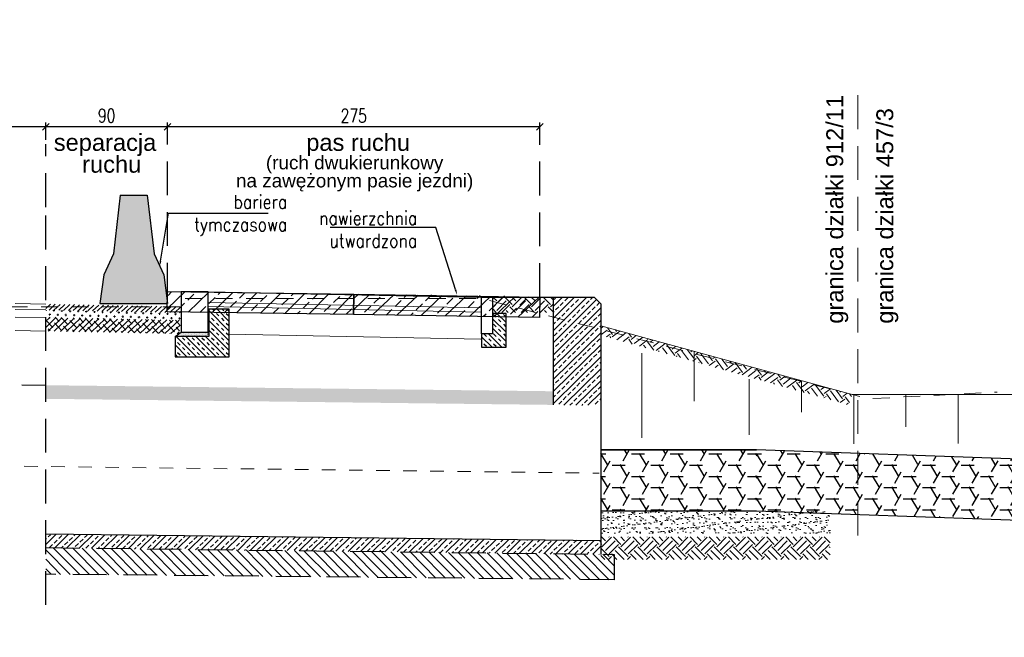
# Model space of a CAD drawing. Header units: metres. Extents: x 0 to 7483564, y 0 to 5680766.
# Tile 10 of 34: x 7482648.48 to 7482655.76, y 5680509.61 to 5680514.17. Entities that reach past the tile are written whole.
import ezdxf
from ezdxf import colors
from ezdxf.entities.mleader import LeaderData, LeaderLine
from ezdxf.enums import TextEntityAlignment as Align
from ezdxf.math import Vec2, Vec3

# ---------------------------------------------------------------- set-up
doc = ezdxf.new("R2010")
doc.units = ezdxf.units.M
doc.header["$PDSIZE"] = 1
for name, pattern in [('DASHDOT', [25.4, 12.7, -6.35, 0, -6.35]), ('DASHED', [0.75, 0.5, -0.25]), ('DGN Style 4', [0.051488, 0.025744, -0.012872, 0, -0.012872]), ('HIDDEN', [0.375, 0.25, -0.125])]:
    doc.linetypes.add(name, pattern=pattern)
for name, color, linetype, lineweight in [('_STYL_HATCH', 7, 'Continuous', 0), ('_STYL_JEZDNIA', 5, 'Continuous', 0), ('_STYL_OPIS', 7, 'Continuous', 0), ('_STYL_PRZEPUST', 2, 'Continuous', 30), ('_STYL_TEREN', 4, 'Continuous', 0), ('BETASF1', 164, 'Continuous', 15), ('LAWY', 5, 'Continuous', 30), ('opisy', 7, 'Continuous', 18), ('Osie', 7, 'DGN Style 4', 0)]:
    doc.layers.add(name, color=color, linetype=linetype, lineweight=lineweight)
for name, color, linetype in [('_STYL_OPISY', 7, 'Continuous'), ('_STYL_OSIE', 5, 'DASHDOT'), ('_STYL_WYMIARY', 7, 'Continuous'), ('_STYL_WYPOSAŻENIE', 5, 'Continuous'), ('KRESK', 8, 'Continuous')]:
    doc.layers.add(name, color=color, linetype=linetype)
doc.styles.add('arial', font='arial.ttf', dxfattribs={"width": 0.9})
doc.styles.add('opis_1_50cm', font='arial.ttf', dxfattribs={"height": 12.5})
doc.styles.add('Romans', font='Romans.shx', dxfattribs={"width": 0.75})
doc.styles.get("Standard").update_dxf_attribs({"font": 'romans.shx', "width": 0.75})
doc.dimstyles.new('1-50', dxfattribs={"dimscale": 0.05, "dimtxt": 2, "dimasz": 1, "dimexe": 0.625, "dimexo": 0.625, "dimtad": 1, "dimdec": 0, "dimlfac": 100, "dimzin": 1, "dimtxsty": 'Standard', "dimblk": 'OBLIQUE', "dimcen": 1, "dimclrd": 256, "dimclre": 256, "dimclrt": 4, "dimadec": 0, "dimazin": 0, "dimtfac": 1, "dimtdec": 0, "dimtmove": 1, "dimatfit": 2, "dimfxl": 0, "dimtzin": 1, "dimarcsym": 0})

# ---------------------------------------------------------------- blocks, each defined once
blk = doc.blocks.new('*X50')
at = {"color": 0}
for p, q in [((-348.75, 231.25), (-348.75, 231.25)), ((-348.75, 230), (-348.75, 230)), ((-348.4375, 231.875), (-348.4375, 231.875)), ((-348.4375, 230.625), (-348.4375, 230.625)), ((-348.125, 232.5), (-348.125, 232.5)), ((-348.125, 231.25), (-348.125, 231.25)), ((-348.125, 230), (-348.125, 230)), ((-347.8125, 231.875), (-347.8125, 231.875)), ((-347.8125, 230.625), (-347.8125, 230.625)), ((-347.5, 232.5), (-347.5, 232.5)), ((-347.5, 231.25), (-347.5, 231.25)), ((-347.5, 230), (-347.5, 230)), ((-347.1875, 231.875), (-347.1875, 231.875)), ((-347.1875, 230.625), (-347.1875, 230.625)), ((-346.875, 232.5), (-346.875, 232.5)), ((-346.875, 231.25), (-346.875, 231.25)), ((-346.875, 230), (-346.875, 230)), ((-346.5625, 231.875), (-346.5625, 231.875)), ((-346.5625, 230.625), (-346.5625, 230.625)), ((-346.25, 232.5), (-346.25, 232.5)), ((-346.25, 231.25), (-346.25, 231.25)), ((-346.25, 230), (-346.25, 230)), ((-345.9375, 231.875), (-345.9375, 231.875)), ((-345.9375, 230.625), (-345.9375, 230.625)), ((-345.625, 232.5), (-345.625, 232.5)), ((-345.625, 231.25), (-345.625, 231.25)), ((-345.625, 230), (-345.625, 230)), ((-345.3125, 231.875), (-345.3125, 231.875)), ((-345.3125, 230.625), (-345.3125, 230.625)), ((-345, 232.5), (-345, 232.5)), ((-345, 231.25), (-345, 231.25)), ((-345, 230), (-345, 230)), ((-344.6875, 231.875), (-344.6875, 231.875)), ((-344.6875, 230.625), (-344.6875, 230.625)), ((-344.375, 232.5), (-344.375, 232.5)), ((-344.375, 231.25), (-344.375, 231.25)), ((-344.375, 230), (-344.375, 230)), ((-344.0625, 231.875), (-344.0625, 231.875)), ((-344.0625, 230.625), (-344.0625, 230.625)), ((-343.75, 232.5), (-343.75, 232.5)), ((-343.75, 231.25), (-343.75, 231.25)), ((-343.75, 230), (-343.75, 230)), ((-343.4375, 231.875), (-343.4375, 231.875)), ((-343.4375, 230.625), (-343.4375, 230.625)), ((-343.125, 232.5), (-343.125, 232.5)), ((-343.125, 231.25), (-343.125, 231.25)), ((-343.125, 230), (-343.125, 230)), ((-342.8125, 231.875), (-342.8125, 231.875)), ((-342.8125, 230.625), (-342.8125, 230.625)), ((-342.5, 232.5), (-342.5, 232.5)), ((-342.5, 231.25), (-342.5, 231.25)), ((-342.5, 230), (-342.5, 230)), ((-342.1875, 231.875), (-342.1875, 231.875)), ((-342.1875, 230.625), (-342.1875, 230.625)), ((-341.875, 232.5), (-341.875, 232.5)), ((-341.875, 231.25), (-341.875, 231.25)), ((-341.875, 230), (-341.875, 230)), ((-341.5625, 231.875), (-341.5625, 231.875)), ((-341.5625, 230.625), (-341.5625, 230.625)), ((-341.25, 232.5), (-341.25, 232.5)), ((-341.25, 231.25), (-341.25, 231.25)), ((-341.25, 230), (-341.25, 230)), ((-340.9375, 231.875), (-340.9375, 231.875)), ((-340.9375, 230.625), (-340.9375, 230.625)), ((-340.625, 232.5), (-340.625, 232.5)), ((-340.625, 231.25), (-340.625, 231.25)), ((-340.625, 230), (-340.625, 230)), ((-340.3125, 231.875), (-340.3125, 231.875)), ((-340.3125, 230.625), (-340.3125, 230.625)), ((-340, 232.5), (-340, 232.5)), ((-340, 231.25), (-340, 231.25)), ((-340, 230), (-340, 230)), ((-339.6875, 231.875), (-339.6875, 231.875)), ((-339.6875, 230.625), (-339.6875, 230.625)), ((-339.375, 232.5), (-339.375, 232.5)), ((-339.375, 231.25), (-339.375, 231.25)), ((-339.375, 230), (-339.375, 230)), ((-339.0625, 231.875), (-339.0625, 231.875)), ((-339.0625, 230.625), (-339.0625, 230.625)), ((-338.75, 232.5), (-338.75, 232.5)), ((-338.75, 231.25), (-338.75, 231.25)), ((-338.75, 230), (-338.75, 230)), ((-338.4375, 231.875), (-338.4375, 231.875)), ((-338.4375, 230.625), (-338.4375, 230.625)), ((-338.125, 232.5), (-338.125, 232.5)), ((-338.125, 231.25), (-338.125, 231.25)), ((-338.125, 230), (-338.125, 230)), ((-337.8125, 231.875), (-337.8125, 231.875)), ((-337.8125, 230.625), (-337.8125, 230.625)), ((-337.5, 232.5), (-337.5, 232.5)), ((-337.5, 231.25), (-337.5, 231.25)), ((-337.5, 230), (-337.5, 230)), ((-337.1875, 231.875), (-337.1875, 231.875)), ((-337.1875, 230.625), (-337.1875, 230.625)), ((-336.875, 232.5), (-336.875, 232.5)), ((-336.875, 231.25), (-336.875, 231.25)), ((-336.875, 230), (-336.875, 230)), ((-336.5625, 231.875), (-336.5625, 231.875)), ((-336.5625, 230.625), (-336.5625, 230.625)), ((-336.25, 232.5), (-336.25, 232.5)), ((-336.25, 231.25), (-336.25, 231.25)), ((-336.25, 230), (-336.25, 230)), ((-335.9375, 231.875), (-335.9375, 231.875)), ((-335.9375, 230.625), (-335.9375, 230.625)), ((-335.625, 232.5), (-335.625, 232.5)), ((-335.625, 231.25), (-335.625, 231.25)), ((-335.625, 230), (-335.625, 230)), ((-335.3125, 231.875), (-335.3125, 231.875)), ((-335.3125, 230.625), (-335.3125, 230.625)), ((-335, 232.5), (-335, 232.5)), ((-335, 231.25), (-335, 231.25)), ((-335, 230), (-335, 230)), ((-334.6875, 231.875), (-334.6875, 231.875)), ((-334.6875, 230.625), (-334.6875, 230.625)), ((-334.375, 232.5), (-334.375, 232.5)), ((-334.375, 231.25), (-334.375, 231.25)), ((-334.375, 230), (-334.375, 230)), ((-334.0625, 231.875), (-334.0625, 231.875)), ((-334.0625, 230.625), (-334.0625, 230.625)), ((-333.75, 232.5), (-333.75, 232.5)), ((-333.75, 231.25), (-333.75, 231.25)), ((-333.75, 230), (-333.75, 230)), ((-333.4375, 231.875), (-333.4375, 231.875)), ((-333.4375, 230.625), (-333.4375, 230.625)), ((-333.125, 232.5), (-333.125, 232.5)), ((-333.125, 231.25), (-333.125, 231.25)), ((-333.125, 230), (-333.125, 230)), ((-332.8125, 231.875), (-332.8125, 231.875)), ((-332.8125, 230.625), (-332.8125, 230.625)), ((-332.5, 232.5), (-332.5, 232.5)), ((-332.5, 231.25), (-332.5, 231.25)), ((-332.5, 230), (-332.5, 230)), ((-332.1875, 231.875), (-332.1875, 231.875)), ((-332.1875, 230.625), (-332.1875, 230.625)), ((-331.875, 232.5), (-331.875, 232.5)), ((-331.875, 231.25), (-331.875, 231.25)), ((-331.875, 230), (-331.875, 230)), ((-331.5625, 231.875), (-331.5625, 231.875)), ((-331.5625, 230.625), (-331.5625, 230.625)), ((-331.25, 232.5), (-331.25, 232.5)), ((-331.25, 231.25), (-331.25, 231.25)), ((-331.25, 230), (-331.25, 230)), ((-330.9375, 231.875), (-330.9375, 231.875)), ((-330.9375, 230.625), (-330.9375, 230.625)), ((-330.625, 232.5), (-330.625, 232.5)), ((-330.625, 231.25), (-330.625, 231.25)), ((-330.625, 230), (-330.625, 230)), ((-330.3125, 231.875), (-330.3125, 231.875)), ((-330.3125, 230.625), (-330.3125, 230.625)), ((-330, 232.5), (-330, 232.5)), ((-330, 231.25), (-330, 231.25)), ((-330, 230), (-330, 230)), ((-329.6875, 231.875), (-329.6875, 231.875)), ((-329.6875, 230.625), (-329.6875, 230.625)), ((-329.375, 232.5), (-329.375, 232.5)), ((-329.375, 231.25), (-329.375, 231.25)), ((-329.375, 230), (-329.375, 230)), ((-329.0625, 231.875), (-329.0625, 231.875)), ((-329.0625, 230.625), (-329.0625, 230.625)), ((-328.75, 232.5), (-328.75, 232.5)), ((-328.75, 231.25), (-328.75, 231.25)), ((-328.75, 230), (-328.75, 230)), ((-328.4375, 230.625), (-328.4375, 230.625))]:
    blk.add_line(p, q, dxfattribs=at)
blk = doc.blocks.new('*X51')
at = {"color": 0}
for p, q in [((-348.75, 231.25), (-348.75, 231.25)), ((-348.75, 230), (-348.75, 230)), ((-348.4375, 231.875), (-348.4375, 231.875)), ((-348.4375, 230.625), (-348.4375, 230.625)), ((-348.125, 232.5), (-348.125, 232.5)), ((-348.125, 231.25), (-348.125, 231.25)), ((-348.125, 230), (-348.125, 230)), ((-347.8125, 231.875), (-347.8125, 231.875)), ((-347.8125, 230.625), (-347.8125, 230.625)), ((-347.5, 232.5), (-347.5, 232.5)), ((-347.5, 231.25), (-347.5, 231.25)), ((-347.5, 230), (-347.5, 230)), ((-347.1875, 231.875), (-347.1875, 231.875)), ((-347.1875, 230.625), (-347.1875, 230.625)), ((-346.875, 232.5), (-346.875, 232.5)), ((-346.875, 231.25), (-346.875, 231.25)), ((-346.875, 230), (-346.875, 230)), ((-346.5625, 231.875), (-346.5625, 231.875)), ((-346.5625, 230.625), (-346.5625, 230.625)), ((-346.25, 232.5), (-346.25, 232.5)), ((-346.25, 231.25), (-346.25, 231.25)), ((-346.25, 230), (-346.25, 230)), ((-345.9375, 231.875), (-345.9375, 231.875)), ((-345.9375, 230.625), (-345.9375, 230.625)), ((-345.625, 232.5), (-345.625, 232.5)), ((-345.625, 231.25), (-345.625, 231.25)), ((-345.625, 230), (-345.625, 230)), ((-345.3125, 231.875), (-345.3125, 231.875)), ((-345.3125, 230.625), (-345.3125, 230.625)), ((-345, 232.5), (-345, 232.5)), ((-345, 231.25), (-345, 231.25)), ((-345, 230), (-345, 230)), ((-344.6875, 231.875), (-344.6875, 231.875)), ((-344.6875, 230.625), (-344.6875, 230.625)), ((-344.375, 232.5), (-344.375, 232.5)), ((-344.375, 231.25), (-344.375, 231.25)), ((-344.375, 230), (-344.375, 230)), ((-344.0625, 231.875), (-344.0625, 231.875)), ((-344.0625, 230.625), (-344.0625, 230.625)), ((-343.75, 232.5), (-343.75, 232.5)), ((-343.75, 231.25), (-343.75, 231.25)), ((-343.75, 230), (-343.75, 230)), ((-343.4375, 231.875), (-343.4375, 231.875)), ((-343.4375, 230.625), (-343.4375, 230.625)), ((-343.125, 232.5), (-343.125, 232.5)), ((-343.125, 231.25), (-343.125, 231.25)), ((-343.125, 230), (-343.125, 230)), ((-342.8125, 231.875), (-342.8125, 231.875)), ((-342.8125, 230.625), (-342.8125, 230.625)), ((-342.5, 232.5), (-342.5, 232.5)), ((-342.5, 231.25), (-342.5, 231.25)), ((-342.5, 230), (-342.5, 230)), ((-342.1875, 231.875), (-342.1875, 231.875)), ((-342.1875, 230.625), (-342.1875, 230.625)), ((-341.875, 232.5), (-341.875, 232.5)), ((-341.875, 231.25), (-341.875, 231.25)), ((-341.875, 230), (-341.875, 230)), ((-341.5625, 231.875), (-341.5625, 231.875)), ((-341.5625, 230.625), (-341.5625, 230.625)), ((-341.25, 232.5), (-341.25, 232.5)), ((-341.25, 231.25), (-341.25, 231.25)), ((-341.25, 230), (-341.25, 230)), ((-340.9375, 231.875), (-340.9375, 231.875)), ((-340.9375, 230.625), (-340.9375, 230.625)), ((-340.625, 232.5), (-340.625, 232.5)), ((-340.625, 231.25), (-340.625, 231.25)), ((-340.625, 230), (-340.625, 230)), ((-340.3125, 231.875), (-340.3125, 231.875)), ((-340.3125, 230.625), (-340.3125, 230.625)), ((-340, 232.5), (-340, 232.5)), ((-340, 231.25), (-340, 231.25)), ((-340, 230), (-340, 230)), ((-339.6875, 231.875), (-339.6875, 231.875)), ((-339.6875, 230.625), (-339.6875, 230.625)), ((-339.375, 232.5), (-339.375, 232.5)), ((-339.375, 231.25), (-339.375, 231.25)), ((-339.375, 230), (-339.375, 230)), ((-339.0625, 231.875), (-339.0625, 231.875)), ((-339.0625, 230.625), (-339.0625, 230.625)), ((-338.75, 232.5), (-338.75, 232.5)), ((-338.75, 231.25), (-338.75, 231.25)), ((-338.75, 230), (-338.75, 230)), ((-338.4375, 231.875), (-338.4375, 231.875)), ((-338.4375, 230.625), (-338.4375, 230.625)), ((-338.125, 232.5), (-338.125, 232.5)), ((-338.125, 231.25), (-338.125, 231.25)), ((-338.125, 230), (-338.125, 230)), ((-337.8125, 231.875), (-337.8125, 231.875)), ((-337.8125, 230.625), (-337.8125, 230.625)), ((-337.5, 232.5), (-337.5, 232.5)), ((-337.5, 231.25), (-337.5, 231.25)), ((-337.5, 230), (-337.5, 230)), ((-337.1875, 231.875), (-337.1875, 231.875)), ((-337.1875, 230.625), (-337.1875, 230.625)), ((-336.875, 232.5), (-336.875, 232.5)), ((-336.875, 231.25), (-336.875, 231.25)), ((-336.875, 230), (-336.875, 230)), ((-336.5625, 231.875), (-336.5625, 231.875)), ((-336.5625, 230.625), (-336.5625, 230.625)), ((-336.25, 232.5), (-336.25, 232.5)), ((-336.25, 231.25), (-336.25, 231.25)), ((-336.25, 230), (-336.25, 230)), ((-335.9375, 231.875), (-335.9375, 231.875)), ((-335.9375, 230.625), (-335.9375, 230.625)), ((-335.625, 232.5), (-335.625, 232.5)), ((-335.625, 231.25), (-335.625, 231.25)), ((-335.625, 230), (-335.625, 230)), ((-335.3125, 231.875), (-335.3125, 231.875)), ((-335.3125, 230.625), (-335.3125, 230.625)), ((-335, 232.5), (-335, 232.5)), ((-335, 231.25), (-335, 231.25)), ((-335, 230), (-335, 230)), ((-334.6875, 231.875), (-334.6875, 231.875)), ((-334.6875, 230.625), (-334.6875, 230.625)), ((-334.375, 232.5), (-334.375, 232.5)), ((-334.375, 231.25), (-334.375, 231.25)), ((-334.375, 230), (-334.375, 230)), ((-334.0625, 231.875), (-334.0625, 231.875)), ((-334.0625, 230.625), (-334.0625, 230.625)), ((-333.75, 232.5), (-333.75, 232.5)), ((-333.75, 231.25), (-333.75, 231.25)), ((-333.75, 230), (-333.75, 230)), ((-333.4375, 231.875), (-333.4375, 231.875)), ((-333.4375, 230.625), (-333.4375, 230.625)), ((-333.125, 232.5), (-333.125, 232.5)), ((-333.125, 231.25), (-333.125, 231.25)), ((-333.125, 230), (-333.125, 230)), ((-332.8125, 231.875), (-332.8125, 231.875)), ((-332.8125, 230.625), (-332.8125, 230.625)), ((-332.5, 232.5), (-332.5, 232.5)), ((-332.5, 231.25), (-332.5, 231.25)), ((-332.5, 230), (-332.5, 230)), ((-332.1875, 231.875), (-332.1875, 231.875)), ((-332.1875, 230.625), (-332.1875, 230.625)), ((-331.875, 232.5), (-331.875, 232.5)), ((-331.875, 231.25), (-331.875, 231.25)), ((-331.875, 230), (-331.875, 230)), ((-331.5625, 231.875), (-331.5625, 231.875)), ((-331.5625, 230.625), (-331.5625, 230.625)), ((-331.25, 232.5), (-331.25, 232.5)), ((-331.25, 231.25), (-331.25, 231.25)), ((-331.25, 230), (-331.25, 230)), ((-330.9375, 231.875), (-330.9375, 231.875)), ((-330.9375, 230.625), (-330.9375, 230.625)), ((-330.625, 232.5), (-330.625, 232.5)), ((-330.625, 231.25), (-330.625, 231.25)), ((-330.625, 230), (-330.625, 230)), ((-330.3125, 231.875), (-330.3125, 231.875)), ((-330.3125, 230.625), (-330.3125, 230.625)), ((-330, 232.5), (-330, 232.5)), ((-330, 231.25), (-330, 231.25)), ((-330, 230), (-330, 230)), ((-329.6875, 231.875), (-329.6875, 231.875)), ((-329.6875, 230.625), (-329.6875, 230.625)), ((-329.375, 232.5), (-329.375, 232.5)), ((-329.375, 231.25), (-329.375, 231.25)), ((-329.375, 230), (-329.375, 230)), ((-329.0625, 231.875), (-329.0625, 231.875)), ((-329.0625, 230.625), (-329.0625, 230.625)), ((-328.75, 232.5), (-328.75, 232.5)), ((-328.75, 231.25), (-328.75, 231.25)), ((-328.75, 230), (-328.75, 230)), ((-328.4375, 230.625), (-328.4375, 230.625))]:
    blk.add_line(p, q, dxfattribs=at)
blk = doc.blocks.new('_Oblique')
at = {"color": 0, "linetype": 'ByBlock', "lineweight": -2}
blk.add_line((-0.5, -0.5), (0.5, 0.5), dxfattribs=at)
blk = doc.blocks.new('*D75')
at = {"layer": '_STYL_WYMIARY', "lineweight": -2, "transparency": 16777216}
for p, q in [((7482649.5743, 5680513.2833), (7482649.5743, 5680513.4115)), ((7482652.3243, 5680513.3802), (7482649.5743, 5680513.3802)), ((7482652.3243, 5680513.2811), (7482652.3243, 5680513.4115))]:
    blk.add_line(p, q, dxfattribs=at)
at = {"layer": 'Defpoints', "color": 0, "transparency": 16777216}
for p in [(7482649.5743, 5680513.3802), (7482649.5743, 5680513.252), (7482652.3243, 5680513.2498)]:
    blk.add_point(p, dxfattribs=at)
at = {"layer": '_STYL_WYMIARY', "lineweight": -2, "transparency": 16777216, "xscale": 0.05, "yscale": 0.05, "zscale": 0.05, "rotation": 180}
blk.add_blockref('_Oblique', (7482649.5743, 5680513.3802), dxfattribs=at)
at = {"layer": '_STYL_WYMIARY', "lineweight": -2, "transparency": 16777216, "xscale": 0.05, "yscale": 0.05, "zscale": 0.05}
blk.add_blockref('_Oblique', (7482652.3243, 5680513.3802), dxfattribs=at)
at = {"layer": '_STYL_WYMIARY', "color": 4, "transparency": 16777216, "insert": (7482650.9493, 5680513.4615), "char_height": 0.1, "attachment_point": 5}
blk.add_mtext('275', dxfattribs=at)
blk = doc.blocks.new('*D76')
at = {"layer": '_STYL_WYMIARY', "lineweight": -2, "transparency": 16777216}
for p, q in [((7482648.6743, 5680513.2833), (7482648.6743, 5680513.4115)), ((7482649.5743, 5680513.3802), (7482648.6743, 5680513.3802)), ((7482649.5743, 5680513.2833), (7482649.5743, 5680513.4115))]:
    blk.add_line(p, q, dxfattribs=at)
at = {"layer": 'Defpoints', "color": 0, "transparency": 16777216}
for p in [(7482648.6743, 5680513.3802), (7482648.6743, 5680513.252), (7482649.5743, 5680513.252)]:
    blk.add_point(p, dxfattribs=at)
at = {"layer": '_STYL_WYMIARY', "lineweight": -2, "transparency": 16777216, "xscale": 0.05, "yscale": 0.05, "zscale": 0.05, "rotation": 180}
blk.add_blockref('_Oblique', (7482648.6743, 5680513.3802), dxfattribs=at)
at = {"layer": '_STYL_WYMIARY', "lineweight": -2, "transparency": 16777216, "xscale": 0.05, "yscale": 0.05, "zscale": 0.05}
blk.add_blockref('_Oblique', (7482649.5743, 5680513.3802), dxfattribs=at)
at = {"layer": '_STYL_WYMIARY', "color": 4, "transparency": 16777216, "insert": (7482649.1243, 5680513.4615), "char_height": 0.1, "attachment_point": 5}
blk.add_mtext('90', dxfattribs=at)
blk = doc.blocks.new('*D77')
at = {"layer": '_STYL_WYMIARY', "lineweight": -2, "transparency": 16777216}
for p, q in [((7482641.1243, 5680513.2833), (7482641.1243, 5680513.4115)), ((7482648.6743, 5680513.3802), (7482641.1243, 5680513.3802)), ((7482648.6743, 5680513.2833), (7482648.6743, 5680513.4115))]:
    blk.add_line(p, q, dxfattribs=at)
at = {"layer": 'Defpoints', "color": 0, "transparency": 16777216}
for p in [(7482641.1243, 5680513.3802), (7482641.1243, 5680513.252), (7482648.6743, 5680513.252)]:
    blk.add_point(p, dxfattribs=at)
at = {"layer": '_STYL_WYMIARY', "lineweight": -2, "transparency": 16777216, "xscale": 0.05, "yscale": 0.05, "zscale": 0.05, "rotation": 180}
blk.add_blockref('_Oblique', (7482641.1243, 5680513.3802), dxfattribs=at)
at = {"layer": '_STYL_WYMIARY', "lineweight": -2, "transparency": 16777216, "xscale": 0.05, "yscale": 0.05, "zscale": 0.05}
blk.add_blockref('_Oblique', (7482648.6743, 5680513.3802), dxfattribs=at)
at = {"layer": '_STYL_WYMIARY', "color": 4, "transparency": 16777216, "insert": (7482644.8993, 5680513.4615), "char_height": 0.1, "attachment_point": 5}
blk.add_mtext('755', dxfattribs=at)
blk = doc.blocks.new('A$C5F6F4358')
at = {"transparency": 33554483}
h = blk.add_hatch(color=12, dxfattribs=at)
h.dxf.hatch_style = 1
h.paths.add_polyline_path([(0.15, 0.8), (0.1, 0.3679), (0.028, 0.2137), (0, 0), (0.5, 0), (0.472, 0.2137), (0.4, 0.3679), (0.35, 0.8)])
edge = h.paths.add_edge_path(flags=17)
edge.add_line((0.15, 0.8), (0.1, 0.3679))
at = {"color": 12, "linetype": 'Continuous', "lineweight": 25}
for p, q in [((0.15, 0.8), (0.1, 0.3679)), ((0.15, 0.8), (0.35, 0.8)), ((0.35, 0.8), (0.4, 0.3679)), ((0.1, 0.3679), (0.028, 0.2137)), ((0.4, 0.3679), (0.472, 0.2137)), ((0.028, 0.2137), (0, 0)), ((0.472, 0.2137), (0.5, 0)), ((0, 0), (0.5, 0))]:
    blk.add_line(p, q, dxfattribs=at)

msp = doc.modelspace()

# ---------------------------------------------------------------- hatches: boundary and pattern name
at = {"transparency": 33554559}
h = msp.add_hatch(dxfattribs=at)
h.set_pattern_fill('HONEY', color=256, scale=0.03)
h.set_pattern_definition([(0, (-71.50857, -18.92875), (0.142875, 0.08248891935), [0.09525, -0.1905]), (120, (-71.50857, -18.92875), (-0.1428749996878, 0.0824889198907), [0.09525, -0.1905]), (60, (-71.50857, -18.92875), (3.122e-10, 0.1649778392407), [-0.1905, 0.09525])])
edge = h.paths.add_edge_path()
edge.add_line((7482653.9243, 5680510.994), (7482652.7743, 5680510.994))
edge.add_line((7482652.7743, 5680510.994), (7482652.7743, 5680510.544))
edge.add_line((7482652.7743, 5680510.544), (7482653.9243, 5680510.544))
h = msp.add_hatch(dxfattribs=at)
h.set_pattern_fill('HONEY', color=256, scale=0.03)
h.set_pattern_definition([(0, (-70.35857, -18.92875), (0.142875, 0.08248891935), [0.09525, -0.1905]), (120, (-70.35857, -18.92875), (-0.1428749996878, 0.0824889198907), [0.09525, -0.1905]), (60, (-70.35857, -18.92875), (3.122e-10, 0.1649778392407), [-0.1905, 0.09525])])
edge = h.paths.add_edge_path()
edge.add_line((7482653.9243, 5680510.544), (7482655.867, 5680510.4757))
edge.add_line((7482655.867, 5680510.4757), (7482655.867, 5680510.9257))
edge.add_line((7482655.867, 5680510.9257), (7482653.9243, 5680510.994))
at = {"layer": '_STYL_HATCH', "transparency": 33554687}
h = msp.add_hatch(dxfattribs=at)
h.set_pattern_fill('EARTH', color=8, scale=0.4, angle=45)
h.set_pattern_definition([(45, (7482754.13844, 5680583.27361), (1e-17, 0.14142136), [0.1, -0.1]), (45, (7482754.11192, 5680583.30012), (1e-17, 0.14142136), [0.1, -0.1]), (45, (7482754.0854, 5680583.32664), (1e-17, 0.14142136), [0.1, -0.1]), (135, (7482754.0854, 5680583.34432), (-0.14142136, 3e-17), [0.1, -0.1]), (135, (7482754.11192, 5680583.37083), (-0.14142136, 3e-17), [0.1, -0.1]), (135, (7482754.13844, 5680583.39735), (-0.14142136, 3e-17), [0.1, -0.1])])
h.paths.add_polyline_path([(7482652.4266, 5680512.0087), (7482652.4243, 5680512.1224), (7482651.9743, 5680512.1224), (7482651.9743, 5680512.0094)])
h = msp.add_hatch(dxfattribs=at)
h.set_pattern_fill('ANSI33', color=256, scale=0.01)
h.set_pattern_definition([(45, (-9.96606, 160.39739), (-0.04490128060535, 0.04490128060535), []), (45, (-9.92116, 160.39739), (-0.04490128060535, 0.04490128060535), [0.03175, -0.015875])])
h.paths.add_polyline_path([(7482652.7743, 5680512.0724), (7482652.7243, 5680512.1224), (7482652.4243, 5680512.1224), (7482652.4243, 5680511.3266), (7482652.7732, 5680511.3224), (7482652.7743, 5680511.9224)])
at = {"layer": '_STYL_HATCH', "transparency": 33554526}
h = msp.add_hatch(dxfattribs=at)
h.set_pattern_fill('ANSI31', color=256, scale=0.2, angle=-1.69885)
h.set_pattern_definition([(43.301152, (7482756.746016, 5680580.012465), (-0.017145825, 0.018193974), [])])
h.paths.add_polyline_path([(7482648.6743, 5680512.0711), (7482648.6743, 5680512.0499), (7482648.6743, 5680512.0273), (7482649.6139, 5680512.0072), (7482649.6743, 5680512.0059), (7482649.6743, 5680512.0514), (7482649.5755, 5680512.0534)])
h = msp.add_hatch(dxfattribs=at)
h.set_pattern_fill('CROSS', color=256, scale=0.12, angle=-1.69885)
h.set_pattern_definition([(358.301152, (7482756.689902, 5680580.012465), (0.030876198, 0.0290974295), [0.015, -0.045]), (88.301152, (7482756.697176, 5680580.004746), (-0.0290974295, 0.030876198), [0.015, -0.045])])
h.paths.add_polyline_path([(7482648.6743, 5680512.0273), (7482648.6743, 5680511.9711), (7482649.6743, 5680511.9514), (7482649.6743, 5680512.0059)])
h = msp.add_hatch(dxfattribs=at)
h.set_pattern_fill('ANSI38', color=256, scale=0.01, angle=358)
h.set_pattern_definition([(43, (-11.461667, 160.27739), (-0.02165344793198, 0.02322048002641), []), (133, (-11.461667, 160.27739), (-0.06652737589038, 0.02478751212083), [0.079375, -0.047625])])
h.paths.add_polyline_path([(7482648.6743, 5680511.971), (7482648.6743, 5680511.8711), (7482649.6567, 5680511.8518), (7482649.6743, 5680511.9514)])
at = {"layer": '_STYL_HATCH', "transparency": 33554687}
h = msp.add_hatch(dxfattribs=at)
h.set_pattern_fill('EARTH', color=256, scale=0.4, angle=36.90814)
h.set_pattern_definition([(36.90814, (7482716.79836, 5680608.5313), (0.01990654, 0.14001332), [0.1, -0.1]), (36.90814, (7482716.77584, 5680608.56128), (0.01990654, 0.14001332), [0.1, -0.1]), (36.90814, (7482716.75332, 5680608.59126), (0.01990654, 0.14001332), [0.1, -0.1]), (126.90814, (7482716.75581, 5680608.60877), (-0.14001332, 0.01990654), [0.1, -0.1]), (126.90814, (7482716.78579, 5680608.63129), (-0.14001332, 0.01990654), [0.1, -0.1]), (126.90814, (7482716.81578, 5680608.65381), (-0.14001332, 0.01990654), [0.1, -0.1])])
h.paths.add_polyline_path([(7482652.7743, 5680511.9093), (7482652.7743, 5680511.8416), (7482654.6064, 5680511.3257), (7482654.6308, 5680511.4028)])
h = msp.add_hatch(dxfattribs=at)
h.set_pattern_fill('ANSI33', color=256, scale=0.01, angle=-0.98364)
h.set_pattern_definition([(44.01636460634, (0, 1.350433), (-0.04412385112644, 0.0456654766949), []), (44.01636460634, (0.044895, 1.34966), (-0.04412385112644, 0.0456654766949), [0.03175, -0.015875])])
h.paths.add_polyline_path([(7482652.7743, 5680511.4231), (7482652.7743, 5680511.3624), (7482652.7753, 5680511.4231)])
h.paths.add_polyline_path([(7482648.6743, 5680511.4719), (7482648.6743, 5680511.3715), (7482652.4243, 5680511.3266), (7482652.4243, 5680511.4273)])
h.paths.add_polyline_path([(7482646.5743, 5680511.3969), (7482641.3743, 5680511.4594), (7482641.3743, 5680511.4588), (7482648.3143, 5680511.3758), (7482648.3143, 5680511.376)])
at = {"layer": '_STYL_HATCH', "transparency": 33554457}
h = msp.add_hatch(dxfattribs=at)
h.set_pattern_fill('AR-SAND', color=256, scale=0.03)
h.set_pattern_definition([(37.5, (7482770.448985, 5680581.43855), (-0.0018898, 0.057804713), [0, -0.0456, 0, -0.051, 0, -0.04875]), (7.5, (7482770.448985, 5680581.43855), (0.0530933, 0.08466438), [0, -0.0246, 0, -0.0411, 0, -0.01575]), (327.5, (7482770.412085, 5680581.43855), (0.093424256, 0.000169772), [0, -0.015, 0, -0.054, 0, -0.0705]), (317.5, (7482770.412085, 5680581.43855), (0.0901838, 0.026330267), [0, -0.0075, 0, -0.0354, 0, -0.0405])])
h.paths.add_polyline_path([(7482654.4701, 5680510.378), (7482654.4701, 5680510.544), (7482652.7743, 5680510.544), (7482652.7743, 5680510.378)])
at = {"layer": '_STYL_HATCH', "transparency": 33554687}
h = msp.add_hatch(dxfattribs=at)
h.set_pattern_fill('ANSI33', color=256, scale=0.01, angle=-0.98364)
h.set_pattern_definition([(44.01636460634, (-96423.458077, 129450.43346), (-0.04412385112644, 0.0456654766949), []), (44.01636460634, (-96423.41318, 129450.43269), (-0.04412385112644, 0.0456654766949), [0.03175, -0.015875])])
h.paths.add_polyline_path([(7482648.6743, 5680510.3722), (7482648.6743, 5680510.2721), (7482652.7743, 5680510.2232), (7482652.7743, 5680510.3232)])
h = msp.add_hatch(dxfattribs=at)
h.set_pattern_fill('EARTH', color=256, scale=0.4, angle=45)
h.set_pattern_definition([(45, (7482754.94136, 5680581.5022), (1e-17, 0.14142136), [0.1, -0.1]), (45, (7482754.91485, 5680581.52872), (1e-17, 0.14142136), [0.1, -0.1]), (45, (7482754.88833, 5680581.55523), (1e-17, 0.14142136), [0.1, -0.1]), (135, (7482754.88833, 5680581.57291), (-0.14142136, 3e-17), [0.1, -0.1]), (135, (7482754.91485, 5680581.59943), (-0.14142136, 3e-17), [0.1, -0.1]), (135, (7482754.94136, 5680581.62594), (-0.14142136, 3e-17), [0.1, -0.1])])
h.paths.add_polyline_path([(7482654.4676, 5680510.1857), (7482654.4676, 5680510.3517), (7482652.7749, 5680510.3517), (7482652.7749, 5680510.1857)])
at = {"layer": '_STYL_HATCH', "linetype": 'HIDDEN', "transparency": 33554687}
h = msp.add_hatch(dxfattribs=at)
h.set_pattern_fill('ANSI31', color=8, scale=0.4, angle=89.73469)
h.set_pattern_definition([(134.734688, (7482758.64924, 5680580.909855), (-0.035518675, -0.035191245), [])])
h.paths.add_polyline_path([(7482648.6743, 5680510.2731), (7482648.6743, 5680510.0765), (7482652.8734, 5680510.036), (7482652.8743, 5680510.2234)])
h.paths.add_polyline_path([(7482648.3143, 5680510.0783), (7482648.3143, 5680510.0799), (7482641.0233, 5680510.1503)])
at = {"layer": '_STYL_WYPOSAŻENIE', "transparency": 33554687}
h = msp.add_hatch(dxfattribs=at)
h.set_pattern_fill('ANSI33', color=12, scale=0.02, angle=-0.86478)
h.set_pattern_definition([(44.1352236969, (-84877.51431, 113586.15792), (-0.0884369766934, 0.091147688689), []), (44.1352236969, (-84877.42452, 113586.15656), (-0.0884369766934, 0.091147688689), [0.0635, -0.03175])])
h.paths.add_polyline_path([(7482649.5746, 5680512.1639), (7482650.9494, 5680512.1432), (7482650.9472, 5680511.9932), (7482649.5723, 5680512.014)])
h = msp.add_hatch(dxfattribs=at)
h.set_pattern_fill('ANSI33', color=12, scale=0.02, angle=-0.86478)
h.set_pattern_definition([(44.1352236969, (-84876.13946, 113586.13717), (-0.0884369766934, 0.091147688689), []), (44.1352236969, (-84876.04967, 113586.13581), (-0.0884369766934, 0.091147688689), [0.0635, -0.03175])])
h.paths.add_polyline_path([(7482650.9494, 5680512.1432), (7482652.3243, 5680512.1224), (7482652.322, 5680511.9724), (7482650.9472, 5680511.9932)])
at = {"layer": 'KRESK', "linetype": 'Continuous'}
h = msp.add_hatch(dxfattribs=at)
h.set_pattern_fill('TRANS', color=8, scale=0.008, angle=315, style=0)
h.set_pattern_definition([(315, (7482681.923576, 5680498.226165), (0.035921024, 0.035921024), []), (315, (7482681.941537, 5680498.244125), (0.035921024, 0.035921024), [0.0254, -0.0254])])
h.paths.add_polyline_path([(7482650.0305, 5680512.0324), (7482649.8793, 5680512.0324), (7482649.8793, 5680511.8324), (7482649.6293, 5680511.8324), (7482649.6293, 5680511.6824), (7482650.0305, 5680511.6824)])
h = msp.add_hatch(dxfattribs=at)
h.set_pattern_fill('TRANS', color=8, scale=0.008, angle=315, style=0)
h.set_pattern_definition([(315, (-71.588573, -18.935813), (0.03592102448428, 0.03592102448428), []), (315, (-71.57061, -18.91785), (0.03592102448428, 0.03592102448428), [0.0254, -0.0254])])
h.paths.add_polyline_path([(7482651.9743, 5680512.0023), (7482651.9743, 5680511.8524), (7482651.8943, 5680511.8524), (7482651.8943, 5680511.7524), (7482652.0743, 5680511.7524), (7482652.0743, 5680512.0024)])

# ---------------------------------------------------------------- linework, layer by layer
at = {"color": 10, "linetype": 'HIDDEN'}
msp.add_line((7482648.6743, 5680509.8496), (7482648.6743, 5680512.7601), dxfattribs=at)
msp.add_line((7482652.7743, 5680510.994), (7482653.9243, 5680510.994))
for points in [[(7482653.9243, 5680510.994), (7482652.7743, 5680510.994), (7482652.7743, 5680510.544), (7482653.9243, 5680510.544)], [(7482653.9243, 5680510.544), (7482655.867, 5680510.4757), (7482655.867, 5680510.9257), (7482653.9243, 5680510.994)]]:
    msp.add_lwpolyline(points)
at = {"color": 5, "linetype": 'HIDDEN'}
msp.add_lwpolyline([(7482648.6743, 5680510.2731), (7482652.8743, 5680510.2234), (7482652.8734, 5680510.036), (7482648.6743, 5680510.0765)], dxfattribs=at)
at = {"layer": '_STYL_HATCH', "color": 8, "linetype": 'HIDDEN', "lineweight": 0, "ltscale": 0.5, "flags": 128}
msp.add_lwpolyline([(7482641.1224, 5680511.4684), (7482642.0234, 5680511.9514), (7482642.4882, 5680512.0514), (7482643.2941, 5680512.0414), (7482649.6743, 5680512.0514), (7482649.6743, 5680512.1124), (7482651.9002, 5680512.1114), (7482654.7513, 5680511.3714), (7482655.7028, 5680511.4214)], dxfattribs=at)
at = {"layer": '_STYL_JEZDNIA', "color": 8}
for p, q in [((7482649.8725, 5680512.0524), (7482651.8925, 5680512.0124)), ((7482649.873, 5680512.0824), (7482651.893, 5680512.0424)), ((7482650.0305, 5680511.8498), (7482651.8892, 5680511.8125))]:
    msp.add_line(p, q, dxfattribs=at)
at = {"layer": '_STYL_JEZDNIA', "color": 7, "linetype": 'HIDDEN'}
for points in [[(7482642.4743, 5680512.0224), (7482643.3203, 5680512.0324), (7482646.5743, 5680512.1124), (7482648.6743, 5680512.0711)], [(7482642.4269, 5680511.9752), (7482646.5743, 5680512.0724), (7482648.6743, 5680512.0273)], [(7482642.349, 5680511.9085), (7482646.5744, 5680512.0124), (7482648.6743, 5680511.9711)], [(7482642.2175, 5680511.8053), (7482646.5746, 5680511.9124), (7482648.6743, 5680511.8709)]]:
    msp.add_lwpolyline(points, dxfattribs=at)
at = {"layer": '_STYL_OPIS', "color": 90, "linetype": 'HIDDEN'}
msp.add_line((7482654.6732, 5680510.3623), (7482654.6732, 5680513.6586), dxfattribs=at)
at = {"layer": '_STYL_OSIE', "color": 7, "linetype": 'DASHED', "ltscale": 0.5}
for p, q in [((7482649.5743, 5680512.1247), (7482649.5743, 5680513.3166)), ((7482652.3243, 5680512.1224), (7482652.3243, 5680513.3144)), ((7482648.6743, 5680512.7867), (7482648.6743, 5680513.252))]:
    msp.add_line(p, q, dxfattribs=at)
at = {"layer": '_STYL_PRZEPUST'}
msp.add_line((7482652.7743, 5680511.4224), (7482652.7743, 5680510.2232), dxfattribs=at)
for points in [[(7482652.4243, 5680511.3266), (7482652.4243, 5680512.1224), (7482652.7243, 5680512.1224), (7482652.7743, 5680512.0724), (7482652.7743, 5680511.3224)], [(7482652.7743, 5680510.3232), (7482648.6743, 5680510.3722)]]:
    msp.add_lwpolyline(points, dxfattribs=at)
at = {"layer": '_STYL_PRZEPUST', "color": 8, "linetype": 'HIDDEN'}
msp.add_lwpolyline([(7482641.3743, 5680511.5588), (7482648.6743, 5680511.4719)], dxfattribs=at)
at = {"layer": '_STYL_TEREN'}
for p, q in [((7482652.7743, 5680511.9093), (7482654.6308, 5680511.4028)), ((7482654.6308, 5680511.4028), (7482655.867, 5680511.4028)), ((7482652.7743, 5680510.544), (7482653.9243, 5680510.544))]:
    msp.add_line(p, q, dxfattribs=at)
at = {"layer": '_STYL_TEREN', "color": 8}
for p, q in [((7482653.0784, 5680511.7096), (7482653.0784, 5680511.0845)), ((7482653.464, 5680511.7211), (7482653.464, 5680511.3537)), ((7482653.8714, 5680511.5168), (7482653.8714, 5680511.1046)), ((7482654.257, 5680511.5048), (7482654.257, 5680511.2721)), ((7482654.6427, 5680511.4028), (7482654.6427, 5680511.0394)), ((7482655.0284, 5680511.4028), (7482655.0284, 5680511.165)), ((7482655.414, 5680511.4028), (7482655.414, 5680511.0416))]:
    msp.add_line(p, q, dxfattribs=at)
at = {"layer": '_STYL_TEREN', "flags": 128}
msp.add_lwpolyline([(7482653.9243, 5680510.544), (7482655.867, 5680510.476)], dxfattribs=at)
at = {"layer": '_STYL_WYPOSAŻENIE', "color": 12}
for points in [[(7482649.5746, 5680512.1639), (7482650.9494, 5680512.1432), (7482650.9472, 5680511.9932), (7482649.5723, 5680512.014)], [(7482650.9494, 5680512.1432), (7482652.3243, 5680512.1224), (7482652.322, 5680511.9724), (7482650.9472, 5680511.9932)]]:
    msp.add_lwpolyline(points, close=True, dxfattribs=at)
at = {"layer": 'BETASF1', "color": 8, "lineweight": -3}
for p, q in [((7482649.8743, 5680512.1624), (7482651.8943, 5680512.1224)), ((7482649.8692, 5680511.8525), (7482649.8793, 5680511.8523))]:
    msp.add_line(p, q, dxfattribs=at)
at = {"layer": 'BETASF1', "color": 4, "lineweight": -3}
msp.add_line((7482651.9743, 5680512.1224), (7482652.4243, 5680512.1224), dxfattribs=at)
at = {"layer": 'BETASF1', "color": 8, "lineweight": -3}
msp.add_lwpolyline([(7482649.6743, 5680511.8624), (7482649.8743, 5680511.8624), (7482649.8743, 5680512.1624), (7482649.6743, 5680512.1624)], close=True, dxfattribs=at)
at = {"layer": 'BETASF1', "color": 8, "lineweight": -3, "flags": 128}
msp.add_lwpolyline([(7482651.9743, 5680512.1224), (7482651.9743, 5680512.1224), (7482651.9743, 5680511.8524), (7482651.8943, 5680511.8524), (7482651.8943, 5680512.1224), (7482651.9743, 5680512.1224)], dxfattribs=at)
at = {"layer": 'LAWY', "color": 8}
for p, q in [((7482649.6293, 5680511.8324), (7482649.6743, 5680511.8624)), ((7482649.8793, 5680511.8324), (7482649.6693, 5680511.8324))]:
    msp.add_line(p, q, dxfattribs=at)
msp.add_lwpolyline([(7482649.6293, 5680511.8324), (7482649.6293, 5680511.6824), (7482650.0305, 5680511.6824), (7482650.0305, 5680512.0324), (7482649.8793, 5680512.0324), (7482649.8793, 5680511.8324)], close=True, dxfattribs=at)
at = {"layer": 'LAWY', "color": 8, "elevation": 0}
msp.add_lwpolyline([(7482651.9743, 5680512.0023), (7482651.9743, 5680511.8524), (7482651.8943, 5680511.8524), (7482651.8943, 5680511.7524), (7482652.0743, 5680511.7524), (7482652.0743, 5680512.0024), (7482651.9743, 5680512.0023)], close=True, dxfattribs=at)
at = {"layer": 'Osie', "color": 7, "ltscale": 3, "flags": 128}
msp.add_lwpolyline([(7482641.1157, 5680510.9625), (7482652.7634, 5680510.8229)], dxfattribs=at)

# ---------------------------------------------------------------- block references
msp.add_blockref('A$C5F6F4358', (7482649.0743, 5680512.0741))
at = {"layer": 'KRESK', "color": 8, "lineweight": 0, "xscale": 0.01, "yscale": 0.01, "zscale": 0.01}
for name in ['*X50', '*X51']:
    msp.add_blockref(name, (7482653.1602, 5680509.5361), dxfattribs=at)

# ---------------------------------------------------------------- texts
at = {"style": 'opis_1_50cm'}
for s, rotation, p in [('granica działki 912/11', 90, (7482654.565, 5680511.9261)), ('granica działki 457/3', 90, (7482654.9348, 5680511.9261)), ('separacja', 0, (7482648.734, 5680513.202)), ('pas ruchu', 0, (7482650.5988, 5680513.202)), ('ruchu', 0, (7482648.943, 5680513.041))]:
    msp.add_text(s, height=0.125, rotation=rotation, dxfattribs=at).set_placement(p)
at = {"layer": 'opisy', "style": 'arial'}
for s, p in [('(ruch dwukierunkowy', (7482650.956, 5680513.0656)), ('na zawężonym pasie jezdni)', (7482650.956, 5680512.9324))]:
    msp.add_text(s, height=0.0999, dxfattribs=at).set_placement(p, align=Align.CENTER)

# ---------------------------------------------------------------- dimensions: what is measured, and where the dimension line sits
at = {"layer": '_STYL_WYMIARY'}
for base, p1, p2, picture, middle in [((7482641.1243, 5680513.3802), (7482648.6743, 5680513.252), (7482641.1243, 5680513.252), '*D77', (7482644.8993, 5680513.4615)), ((7482648.6743, 5680513.3802), (7482649.5743, 5680513.252), (7482648.6743, 5680513.252), '*D76', (7482649.1243, 5680513.4615)), ((7482649.5743, 5680513.3802), (7482652.3243, 5680513.2498), (7482649.5743, 5680513.252), '*D75', (7482650.9493, 5680513.4615))]:
    dim = msp.add_linear_dim(base=base, p1=p1, p2=p2, angle=180, dimstyle='1-50', dxfattribs=at)
    dim.commit()
    dim.dimension.update_dxf_attribs({"geometry": picture, "text_midpoint": middle})

# ---------------------------------------------------------------- leaders
at = {"layer": '_STYL_OPIS', "color": 4}
ml = msp.add_multileader_mtext('Standard', dxfattribs=at)
ml.set_content('{\\W0.85;\\C4;bariera\\Ptymczasowa}', color=5, style='Romans')
ml.set_leader_properties()
ml.build(insert=Vec2(0, 0))
ml.multileader.update_dxf_attribs({"text_left_attachment_type": 6, "text_right_attachment_type": 6, "dogleg_length": 0.0368, "arrow_head_size": 0.04})
ctx = ml.context
ctx.base_point, ctx.char_height, ctx.arrow_head_size, ctx.landing_gap_size, ctx.plane_origin = Vec3(7482649.7017, 5680512.7421), 0.1, 0.04, 0.016, Vec3(7482649.8292, 5680512.8195)
ctx.left_attachment, ctx.right_attachment, ctx.text_align_type = 6, 6, 2
notes = []
notes.append((ctx, [(1, (1, 1, 0), (7482649.5806, 5680512.7421), (1, 0), 0.1211, [(0, [(7482649.5153, 5680512.348)], 0, [])])]))
ctx.mtext.insert, ctx.mtext.alignment, ctx.mtext.flow_direction = Vec3(7482650.4584, 5680512.8754), 3, 5
ml = msp.add_multileader_mtext('Standard', dxfattribs=at)
ml.set_content('{\\W0.85;\\C4;nawierzchnia\\Putwardzona}', color=5, style='Romans')
ml.set_leader_properties()
ml.build(insert=Vec2(0, 0))
ml.multileader.update_dxf_attribs({"text_left_attachment_type": 6, "text_right_attachment_type": 6, "dogleg_length": 0.0368, "arrow_head_size": 0.04})
ctx = ml.context
ctx.base_point, ctx.char_height, ctx.arrow_head_size, ctx.landing_gap_size, ctx.plane_origin = Vec3(7482650.6294, 5680512.6359), 0.1, 0.04, 0.016, Vec3(7482650.7893, 5680512.7134)
ctx.left_attachment, ctx.right_attachment, ctx.text_align_type = 6, 6, 2
notes.append((ctx, [(0, (1, 1, 0), (7482651.5555, 5680512.6359), (-1, 0), 0.1211, [(0, [(7482651.7132, 5680512.1397)], 0, [])])]))
ctx.mtext.insert, ctx.mtext.alignment, ctx.mtext.flow_direction = Vec3(7482651.4185, 5680512.7559), 3, 5
at = {"layer": '_STYL_OPISY', "linetype": 'Continuous'}
ml = msp.add_multileader_mtext('Standard', dxfattribs=at)
ml.set_content('{\\fArial|b0|i0|c238|p34;\\W0.95;DW807}', color=256)
ml.set_leader_properties(linetype='Continuous')
ml.build(insert=Vec2(0, 0))
ml.multileader.update_dxf_attribs({"text_right_attachment_type": 6, "dogleg_length": 0.36, "arrow_head_size": 0.0933})
ctx = ml.context
ctx.base_point, ctx.char_height, ctx.arrow_head_size, ctx.landing_gap_size, ctx.plane_origin, ctx.plane_x_axis, ctx.plane_y_axis = Vec3(7483394.0224, 5680542.5958), 0.7776, 0.0933, 0.0467, Vec3(7483383.8333, 5680546.2348), Vec3(0.898072, 0.439848), Vec3(-0.439848, 0.898072)
ctx.right_attachment, ctx.text_align_type = 6, 2
notes.append((ctx, [(0, (0, 0, 0), (0, 0), (1, 0), 1, [])]))
ctx.mtext.insert, ctx.mtext.text_direction, ctx.mtext.rotation, ctx.mtext.alignment, ctx.mtext.flow_direction = Vec3(7483396.8672, 5680544.4294), Vec3(0.898072, 0.439848), 0.455429, 3, 5
ml = msp.add_multileader_mtext('Standard', dxfattribs=at)
ml.set_content('{\\fArial|b0|i0|c238|p34;\\W0.95;GARWOLIN}', color=256)
ml.set_leader_properties(linetype='Continuous')
ml.build(insert=Vec2(0, 0))
ml.multileader.update_dxf_attribs({"text_right_attachment_type": 6, "dogleg_length": 0.36, "arrow_head_size": 0.072})
ctx = ml.context
ctx.base_point, ctx.char_height, ctx.arrow_head_size, ctx.landing_gap_size, ctx.plane_origin, ctx.plane_x_axis, ctx.plane_y_axis = Vec3(7483394.9077, 5680540.6081), 0.6, 0.072, 0.036, Vec3(7483387.0905, 5680543.6988), Vec3(0.91515, 0.403114), Vec3(-0.403114, 0.91515)
ctx.right_attachment, ctx.text_align_type = 6, 2
notes.append((ctx, [(0, (0, 0, 0), (0, 0), (1, 0), 1, [])]))
ctx.mtext.insert, ctx.mtext.text_direction, ctx.mtext.rotation, ctx.mtext.alignment, ctx.mtext.flow_direction = Vec3(7483398.6869, 5680542.6062), Vec3(0.91515, 0.403114), 0.414917, 3, 5
ml = msp.add_multileader_mtext('Standard', dxfattribs=at)
ml.set_content('{\\fArial|b0|i0|c238|p34;\\W0.95;MACIEJOWICE}', color=256)
ml.set_leader_properties(linetype='Continuous')
ml.build(insert=Vec2(0, 0))
ml.multileader.update_dxf_attribs({"text_right_attachment_type": 6, "dogleg_length": 0.36, "arrow_head_size": 0.072})
ctx = ml.context
ctx.base_point, ctx.char_height, ctx.arrow_head_size, ctx.landing_gap_size, ctx.plane_origin, ctx.plane_x_axis, ctx.plane_y_axis = Vec3(7483372.428, 5680533.1524), 0.6, 0.072, 0.036, Vec3(7483379.4671, 5680542.6608), Vec3(0.919645, 0.392752), Vec3(-0.392752, 0.919645)
ctx.right_attachment = 6
notes.append((ctx, [(0, (0, 0, 0), (0, 0), (1, 0), 1, [])]))
ctx.mtext.insert, ctx.mtext.text_direction, ctx.mtext.rotation, ctx.mtext.flow_direction = Vec3(7483372.3413, 5680533.4471), Vec3(0.919645, 0.392752), 0.403622, 5
for ctx, leaders in notes:
    for number, flags, end, landing, length, lines in leaders:
        leader = LeaderData()
        leader.index, (leader.has_last_leader_line, leader.has_dogleg_vector, leader.attachment_direction) = number, flags
        leader.last_leader_point, leader.dogleg_vector, leader.dogleg_length = Vec3(end), Vec3(landing), length
        for number, points, colour, breaks in lines:
            line = LeaderLine()
            line.index, line.vertices, line.color, line.breaks = number, Vec3.list(points), colors.encode_raw_color(colour), breaks
            leader.lines.append(line)
        ctx.leaders.append(leader)

doc.saveas('drawing.dxf')
